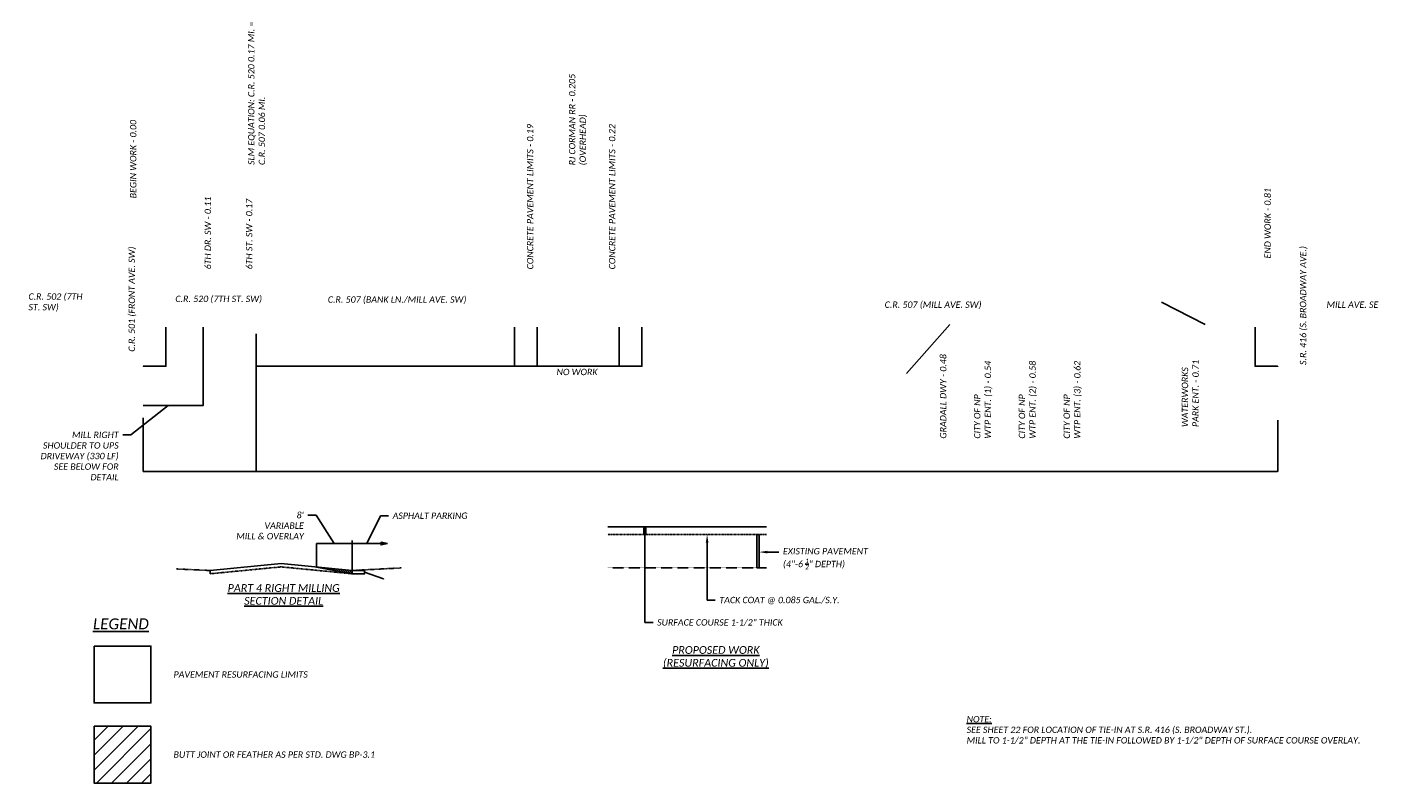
# Model space of a CAD drawing. Header units: feet. Extents: x 2255000 to 2274811, y 288595 to 315000.
# Tile 11 of 13: x 2267658 to 2270633, y 303491 to 305158. Entities that reach past the tile are written whole.
import ezdxf
from ezdxf import colors
from ezdxf.entities.mleader import LeaderData, LeaderLine
from ezdxf.math import Vec2, Vec3

# ---------------------------------------------------------------- set-up
doc = ezdxf.new("R2010")
doc.units = ezdxf.units.FT
doc.header["$MEASUREMENT"] = 0
doc.header["$PDMODE"] = 3
doc.header["$PDSIZE"] = 1
for name, pattern in [('2', [0.1, 0.06, -0.04]), ('DASHED', [0.75, 0.5, -0.25]), ('OhDOT_USTN3', [0.22, 0.165, -0.055])]:
    doc.linetypes.add(name, pattern=pattern)
for name, color, linetype in [('PV_P_Hatch', 14, 'Continuous'), ('SH_Border', 7, 'Continuous'), ('SH_Data', 7, 'Continuous'), ('SH_Text', 7, 'Continuous'), ('SH_TextM', 7, 'Continuous'), ('XS_P_Pavt_Surface', 251, 'Continuous'), ('XS_X_Pavt', 133, 'OhDOT_USTN3')]:
    doc.layers.add(name, color=color, linetype=linetype)
doc.styles.add('Slanted Normal (0.14) Font 31', font='calibrii.ttf', dxfattribs={"height": 0.14})
doc.styles.add('Slanted Sub-Title (0.17) Font 31', font='calibrii.ttf', dxfattribs={"height": 0.17})
doc.styles.add('Slanted-Normal', font='calibrii.ttf', dxfattribs={"height": 0.14})
doc.dimstyles.new('Dec-1  Slanted', dxfattribs={"dimtxt": 0.14, "dimasz": 0.14, "dimexe": 0.07, "dimexo": 0.07, "dimgap": 0.07, "dimtad": 1, "dimdec": 1, "dimzin": 3, "dimdsep": 46, "dimtxsty": 'Slanted-Normal', "dimblk": 'Dim1', "dimcen": 0, "dimclrd": 95, "dimclre": 95, "dimclrt": 7, "dimaunit": 1, "dimadec": 3, "dimazin": 3, "dimtfac": 1, "dimtdec": 1, "dimtix": 1, "dimtofl": 0, "dimtmove": 1, "dimatfit": 3, "dimldrblk": 'Dim1', "dimfxl": 1, "dimtolj": 1, "dimtzin": 0, "dimlwd": -1, "dimlwe": -1, "dimarcsym": 0})

# ---------------------------------------------------------------- blocks, each defined once
blk = doc.blocks.new('Dim1')
h = blk.add_hatch(color=4)
h.dxf.hatch_style = 1
h.paths.add_polyline_path([(0, 0), (-1, -0.2), (-1, 0.2)])
at = {"color": 4}
blk.add_lwpolyline([(0, 0), (-1, -0.2), (-1, 0.2), (0, 0)], dxfattribs=at)
blk = doc.blocks.new('*D1020')
at = {"layer": 'Defpoints', "color": 0, "transparency": 16777216}
for p in [(2268163.7, 304481.4), (2267914.7, 304296.6), (2268163.7, 304178.4)]:
    blk.add_point(p, dxfattribs=at)
at = {"layer": 'SH_TextM', "color": 95, "linetype": 'Continuous', "transparency": 16777216}
for p, q in [((2268163.7, 304481.3), (2268163.7, 304178.3)), ((2267914.7, 304296.5), (2267914.7, 304178.3)), ((2267914.8, 304178.4), (2268163.5, 304178.4))]:
    blk.add_line(p, q, dxfattribs=at)
at = {"layer": 'SH_TextM', "color": 95, "transparency": 16777216, "xscale": 0.14, "yscale": 0.14, "zscale": 0.14, "rotation": 180}
blk.add_blockref('Dim1', (2267914.7, 304178.4), dxfattribs=at)
at = {"layer": 'SH_TextM', "color": 95, "transparency": 16777216, "xscale": 0.14, "yscale": 0.14, "zscale": 0.14}
blk.add_blockref('Dim1', (2268163.7, 304178.4), dxfattribs=at)
at = {"layer": 'SH_TextM', "color": 7, "transparency": 16777216, "insert": (2268039.2, 304178.7), "char_height": 0.14, "attachment_point": 5, "style": 'Slanted-Normal'}
blk.add_mtext('\\A1;PART 4\\P(01/S<2/05)', dxfattribs=at)
blk = doc.blocks.new('*D1021')
at = {"layer": 'Defpoints', "color": 0, "transparency": 16777216}
for p in [(2268163.7, 304481.4), (2270414.7, 304291.2), (2270414.7, 304178.4)]:
    blk.add_point(p, dxfattribs=at)
at = {"layer": 'SH_TextM', "color": 95, "linetype": 'Continuous', "transparency": 16777216}
for p, q in [((2268163.7, 304481.3), (2268163.7, 304178.3)), ((2270414.7, 304291.1), (2270414.7, 304178.3)), ((2268163.8, 304178.4), (2270414.5, 304178.4))]:
    blk.add_line(p, q, dxfattribs=at)
at = {"layer": 'SH_TextM', "color": 95, "transparency": 16777216, "xscale": 0.14, "yscale": 0.14, "zscale": 0.14, "rotation": 180}
blk.add_blockref('Dim1', (2268163.7, 304178.4), dxfattribs=at)
at = {"layer": 'SH_TextM', "color": 95, "transparency": 16777216, "xscale": 0.14, "yscale": 0.14, "zscale": 0.14}
blk.add_blockref('Dim1', (2270414.7, 304178.4), dxfattribs=at)
at = {"layer": 'SH_TextM', "color": 7, "transparency": 16777216, "insert": (2269289.2, 304178.7), "char_height": 0.14, "attachment_point": 5, "style": 'Slanted-Normal'}
blk.add_mtext('\\A1;PART 5\\P(01/S<2/05)', dxfattribs=at)
blk = doc.blocks.new('*D1015')
at = {"layer": 'Defpoints', "color": 0, "transparency": 16777216}
for p in [(2268732.9, 304496), (2268782.9, 304496), (2268782.9, 304410)]:
    blk.add_point(p, dxfattribs=at)
at = {"layer": 'SH_TextM', "color": 95, "linetype": 'Continuous', "transparency": 16777216}
for p, q in [((2268732.9, 304496), (2268732.9, 304409.9)), ((2268782.9, 304496), (2268782.9, 304409.9)), ((2268733.1, 304410), (2268782.8, 304410))]:
    blk.add_line(p, q, dxfattribs=at)
at = {"layer": 'SH_TextM', "color": 95, "transparency": 16777216, "xscale": 0.14, "yscale": 0.14, "zscale": 0.14, "rotation": 180}
blk.add_blockref('Dim1', (2268732.9, 304410), dxfattribs=at)
at = {"layer": 'SH_TextM', "color": 95, "transparency": 16777216, "xscale": 0.14, "yscale": 0.14, "zscale": 0.14}
blk.add_blockref('Dim1', (2268782.9, 304410), dxfattribs=at)
at = {"layer": 'SH_TextM', "color": 7, "transparency": 16777216, "insert": (2268757.9, 304410.1), "char_height": 0.14, "attachment_point": 5, "style": 'Slanted-Normal'}
blk.add_mtext("\\A1;25'", dxfattribs=at)
blk = doc.blocks.new('*D1016')
at = {"layer": 'Defpoints', "color": 0, "transparency": 16777216}
for p in [(2268963.6, 304496), (2269013.6, 304496), (2269013.6, 304410)]:
    blk.add_point(p, dxfattribs=at)
at = {"layer": 'SH_TextM', "color": 95, "linetype": 'Continuous', "transparency": 16777216}
for p, q in [((2268963.6, 304496), (2268963.6, 304409.9)), ((2269013.6, 304496), (2269013.6, 304409.9)), ((2268963.7, 304410), (2269013.5, 304410))]:
    blk.add_line(p, q, dxfattribs=at)
at = {"layer": 'SH_TextM', "color": 95, "transparency": 16777216, "xscale": 0.14, "yscale": 0.14, "zscale": 0.14, "rotation": 180}
blk.add_blockref('Dim1', (2268963.6, 304410), dxfattribs=at)
at = {"layer": 'SH_TextM', "color": 95, "transparency": 16777216, "xscale": 0.14, "yscale": 0.14, "zscale": 0.14}
blk.add_blockref('Dim1', (2269013.6, 304410), dxfattribs=at)
at = {"layer": 'SH_TextM', "color": 7, "transparency": 16777216, "insert": (2268988.6, 304410.1), "char_height": 0.14, "attachment_point": 5, "style": 'Slanted-Normal'}
blk.add_mtext("\\A1;25'", dxfattribs=at)
blk = doc.blocks.new('*D1017')
at = {"layer": 'Defpoints', "color": 0, "transparency": 16777216}
for p in [(2268782.9, 304496), (2268963.6, 304496), (2268963.6, 304410)]:
    blk.add_point(p, dxfattribs=at)
at = {"layer": 'SH_TextM', "color": 95, "linetype": 'Continuous', "transparency": 16777216}
for p, q in [((2268782.9, 304496), (2268782.9, 304409.9)), ((2268963.6, 304496), (2268963.6, 304409.9)), ((2268783.1, 304410), (2268963.5, 304410))]:
    blk.add_line(p, q, dxfattribs=at)
at = {"layer": 'SH_TextM', "color": 95, "transparency": 16777216, "xscale": 0.14, "yscale": 0.14, "zscale": 0.14, "rotation": 180}
blk.add_blockref('Dim1', (2268782.9, 304410), dxfattribs=at)
at = {"layer": 'SH_TextM', "color": 95, "transparency": 16777216, "xscale": 0.14, "yscale": 0.14, "zscale": 0.14}
blk.add_blockref('Dim1', (2268963.6, 304410), dxfattribs=at)
at = {"layer": 'SH_TextM', "color": 7, "transparency": 16777216, "insert": (2268873.3, 304410.1), "char_height": 0.14, "attachment_point": 5, "style": 'Slanted-Normal', "bg_fill": 3, "box_fill_scale": 1.25, "bg_fill_color": 256, "bg_fill_true_color": 13158600, "bg_fill_transparency": 0}
blk.add_mtext("\\A1;118'", dxfattribs=at)
blk = doc.blocks.new('*D1018')
at = {"layer": 'Defpoints', "color": 0, "transparency": 16777216}
for p in [(2267914.7, 304496), (2267964.7, 304496), (2267964.7, 304410)]:
    blk.add_point(p, dxfattribs=at)
at = {"layer": 'SH_TextM', "color": 95, "linetype": 'Continuous', "transparency": 16777216}
for p, q in [((2267964.7, 304496), (2267964.7, 304409.9)), ((2267914.8, 304410), (2267964.5, 304410))]:
    blk.add_line(p, q, dxfattribs=at)
at = {"layer": 'SH_TextM', "color": 95, "transparency": 16777216, "xscale": 0.14, "yscale": 0.14, "zscale": 0.14, "rotation": 180}
blk.add_blockref('Dim1', (2267914.7, 304410), dxfattribs=at)
at = {"layer": 'SH_TextM', "color": 95, "transparency": 16777216, "xscale": 0.14, "yscale": 0.14, "zscale": 0.14}
blk.add_blockref('Dim1', (2267964.7, 304410), dxfattribs=at)
at = {"layer": 'SH_TextM', "color": 7, "transparency": 16777216, "insert": (2267939.7, 304410.1), "char_height": 0.14, "attachment_point": 5, "style": 'Slanted-Normal'}
blk.add_mtext("\\A1;25'", dxfattribs=at)
blk = doc.blocks.new('_None')
blk = doc.blocks.new('*D1019')
at = {"layer": 'Defpoints', "color": 0, "transparency": 16777216}
for p in [(2270364.7, 304496), (2270414.7, 304496), (2270414.7, 304410)]:
    blk.add_point(p, dxfattribs=at)
at = {"layer": 'SH_TextM', "color": 95, "linetype": 'Continuous', "transparency": 16777216}
for p, q in [((2270364.7, 304496), (2270364.7, 304409.9)), ((2270364.8, 304410), (2270414.5, 304410))]:
    blk.add_line(p, q, dxfattribs=at)
at = {"layer": 'SH_TextM', "color": 95, "transparency": 16777216, "xscale": 0.14, "yscale": 0.14, "zscale": 0.14, "rotation": 180}
blk.add_blockref('Dim1', (2270364.7, 304410), dxfattribs=at)
at = {"layer": 'SH_TextM', "color": 95, "transparency": 16777216, "xscale": 0.14, "yscale": 0.14, "zscale": 0.14}
blk.add_blockref('Dim1', (2270414.7, 304410), dxfattribs=at)
at = {"layer": 'SH_TextM', "color": 7, "transparency": 16777216, "insert": (2270389.7, 304410.1), "char_height": 0.14, "attachment_point": 5, "style": 'Slanted-Normal'}
blk.add_mtext("\\A1;25'", dxfattribs=at)
blk = doc.blocks.new('*D1011')
at = {"layer": 'Defpoints', "color": 0, "transparency": 16777216}
for p in [(2268374.8, 304019.3), (2268296.7, 303967.5), (2268374.8, 303959.9)]:
    blk.add_point(p, dxfattribs=at)
at = {"layer": 'SH_TextM', "color": 95, "linetype": 'Continuous', "transparency": 16777216}
for p, q in [((2268296.7, 303967.6), (2268296.7, 304019.3)), ((2268296.8, 304019.3), (2268374.6, 304019.3)), ((2268374.8, 303960), (2268374.8, 304019.3))]:
    blk.add_line(p, q, dxfattribs=at)
at = {"layer": 'SH_TextM', "color": 95, "transparency": 16777216, "xscale": 0.14, "yscale": 0.14, "zscale": 0.14, "rotation": 180}
blk.add_blockref('Dim1', (2268296.7, 304019.3), dxfattribs=at)
at = {"layer": 'SH_TextM', "color": 95, "transparency": 16777216, "xscale": 0.14, "yscale": 0.14, "zscale": 0.14}
blk.add_blockref('Dim1', (2268374.8, 304019.3), dxfattribs=at)
blk = doc.blocks.new('*D1012')
at = {"layer": 'Defpoints', "color": 0, "transparency": 16777216}
for p in [(2268047, 304496), (2267914.7, 304410), (2268047, 304323.9)]:
    blk.add_point(p, dxfattribs=at)
at = {"layer": 'SH_TextM', "color": 95, "linetype": 'Continuous', "transparency": 16777216}
for p, q in [((2268047, 304496), (2268047, 304323.8)), ((2267914.8, 304323.9), (2268046.8, 304323.9))]:
    blk.add_line(p, q, dxfattribs=at)
at = {"layer": 'SH_TextM', "color": 95, "transparency": 16777216, "xscale": 0.14, "yscale": 0.14, "zscale": 0.14, "rotation": 180}
blk.add_blockref('Dim1', (2267914.7, 304323.9), dxfattribs=at)
at = {"layer": 'SH_TextM', "color": 95, "transparency": 16777216, "xscale": 0.14, "yscale": 0.14, "zscale": 0.14}
blk.add_blockref('Dim1', (2268047, 304323.9), dxfattribs=at)
blk = doc.blocks.new('*D1013')
at = {"layer": 'Defpoints', "color": 0, "transparency": 16777216}
for p in [(2268732.9, 304496), (2268163.7, 304481.4), (2268732.9, 304410)]:
    blk.add_point(p, dxfattribs=at)
at = {"layer": 'SH_TextM', "color": 95, "linetype": 'Continuous', "transparency": 16777216}
for p, q in [((2268732.9, 304496), (2268732.9, 304409.9)), ((2268163.8, 304410), (2268732.8, 304410))]:
    blk.add_line(p, q, dxfattribs=at)
at = {"layer": 'SH_TextM', "color": 95, "transparency": 16777216, "xscale": 0.14, "yscale": 0.14, "zscale": 0.14, "rotation": 180}
blk.add_blockref('Dim1', (2268163.7, 304410), dxfattribs=at)
at = {"layer": 'SH_TextM', "color": 95, "transparency": 16777216, "xscale": 0.14, "yscale": 0.14, "zscale": 0.14}
blk.add_blockref('Dim1', (2268732.9, 304410), dxfattribs=at)
at = {"layer": 'SH_TextM', "color": 7, "transparency": 16777216, "insert": (2268448.3, 304410.1), "char_height": 0.14, "attachment_point": 5, "style": 'Slanted-Normal'}
blk.add_mtext('\\A1;NO EXTRA FOR DRIVEWAYS/ PARKING LOTS', dxfattribs=at)
blk = doc.blocks.new('*D1014')
at = {"layer": 'Defpoints', "color": 0, "transparency": 16777216}
for p in [(2268374.8, 303959.9), (2268374.8, 303952.7), (2268402.5, 303952.7)]:
    blk.add_point(p, dxfattribs=at)
at = {"layer": 'SH_TextM', "color": 95, "linetype": 'Continuous', "transparency": 16777216}
for p, q in [((2268374.8, 303959.9), (2268402.6, 303959.9)), ((2268374.8, 303952.7), (2268402.6, 303952.7)), ((2268402.5, 303959.8), (2268402.5, 303952.8)), ((2268402.5, 303956.3), (2268444, 303941.5)), ((2268444, 303941.5), (2268444, 303940.8))]:
    blk.add_line(p, q, dxfattribs=at)
at = {"layer": 'SH_TextM', "color": 95, "transparency": 16777216, "xscale": 0.14, "yscale": 0.14, "zscale": 0.14}
for p, rotation in [((2268402.5, 303959.9), 90), ((2268402.5, 303952.7), 270)]:
    blk.add_blockref('Dim1', p, dxfattribs=dict(at, rotation=rotation))
at = {"layer": 'SH_TextM', "color": 7, "transparency": 16777216, "insert": (2268443.9, 303941.2), "char_height": 0.14, "attachment_point": 5, "rotation": 90, "style": 'Slanted-Normal'}
blk.add_mtext('\\A1;1-1/2"', dxfattribs=at)

msp = doc.modelspace()

# ---------------------------------------------------------------- hatches: boundary and pattern name
at = {"layer": 'PV_P_Hatch'}
h = msp.add_hatch(dxfattribs=at)
h.set_pattern_fill('ANSI31', color=256, scale=187.49925)
h.set_pattern_definition([(45, (-3415491.501, -780476.102), (-16.57274889, 16.57274889), [])])
h.paths.add_polyline_path([(2267806.4398, 303491.4414), (2267931.4393, 303491.4414), (2267931.4393, 303616.4409), (2267806.4398, 303616.4409)])
at = {"layer": 'SH_Data', "transparency": 33554687}
h = msp.add_hatch(color=256, dxfattribs=at)
h.dxf.hatch_style = 1
h.paths.add_polyline_path([(2269022.5235, 304056.1305), (2269017.5235, 304056.1305), (2269017.5235, 304039.1306), (2269022.5235, 304039.1306)])
h = msp.add_hatch(color=256, dxfattribs=at)
h.dxf.hatch_style = 1
h.paths.add_polyline_path([(2269271.9697, 304039.1306), (2269266.9697, 304039.1306), (2269266.9697, 303966.1309), (2269271.9697, 303966.1309)])
at = {"layer": 'SH_Data'}
h = msp.add_hatch(dxfattribs=at)
h.set_pattern_fill('ANSI31', color=256, scale=24.9999)
h.set_pattern_definition([(45, (2265620.6754, 303421.1273), (-2.2097, 2.2097), [])])
h.paths.add_polyline_path([(2268296.6553, 303967.4925), (2268374.78, 303952.7037), (2268374.78, 303959.8961)])

# ---------------------------------------------------------------- linework, layer by layer
at = {"layer": 'SH_Border'}
for points in [[(2267806.4398, 303793.1252), (2267931.4393, 303793.1252), (2267931.4393, 303668.1257), (2267806.4398, 303668.1257)], [(2267806.4398, 303616.4409), (2267931.4393, 303616.4409), (2267931.4393, 303491.4414), (2267806.4398, 303491.4414)]]:
    msp.add_lwpolyline(points, close=True, dxfattribs=at)
at = {"layer": 'SH_Data', "linetype": '2'}
for p, q in [((2268062.2812, 303959.8961), (2267988.1755, 303963.3033)), ((2268374.78, 303959.8961), (2268484.0791, 303965.6219))]:
    msp.add_line(p, q, dxfattribs=at)
at = {"layer": 'SH_Data', "linetype": 'DASHED'}
msp.add_line((2268938.0841, 303966.1309), (2269288.0825, 303966.1309), dxfattribs=at)
at = {"layer": 'SH_Data'}
for points in [[(2269017.5235, 304056.1305), (2269022.5235, 304056.1305), (2269022.5235, 304039.1306), (2269017.5235, 304039.1306)], [(2269266.9697, 304039.1306), (2269271.9697, 304039.1306), (2269271.9697, 303966.1309), (2269266.9697, 303966.1309)]]:
    msp.add_lwpolyline(points, close=True, dxfattribs=at)
for points in [[(2268374.78, 303959.8961), (2268218.5306, 303975.0889), (2268062.2812, 303959.8961)], [(2268062.2812, 303959.8961), (2268062.2812, 303952.7037)], [(2268296.6553, 303967.4925), (2268374.78, 303952.7037)], [(2268374.78, 303959.8961), (2268374.78, 303952.7037)]]:
    msp.add_lwpolyline(points, dxfattribs=at)
at = {"layer": 'SH_Data', "linetype": '2'}
msp.add_lwpolyline([(2268374.78, 303952.7037), (2268218.5306, 303967.8965), (2268062.2812, 303952.7037)], dxfattribs=at)
at = {"layer": 'SH_TextM', "color": 95, "linetype": 'Continuous'}
for p, q in [((2268374.78, 303974.4925), (2268374.78, 304026.2701)), ((2268374.78, 304019.2701), (2268438.9047, 304019.2701))]:
    msp.add_line(p, q, dxfattribs=at)
at = {"layer": 'XS_P_Pavt_Surface'}
msp.add_line((2268938.0841, 304056.1305), (2269288.0825, 304056.1305), dxfattribs=at)
at = {"layer": 'XS_X_Pavt'}
msp.add_line((2268938.0841, 304039.1306), (2269288.0825, 304039.1306), dxfattribs=at)

# ---------------------------------------------------------------- block references
at = {"layer": 'SH_TextM', "color": 95, "xscale": 13.999944, "yscale": 13.999944, "zscale": 13.999944}
msp.add_blockref('Dim1', (2268452.9046, 304019.2701), dxfattribs=at)

# ---------------------------------------------------------------- texts
at = {"layer": 'SH_Border', "style": 'Slanted Sub-Title (0.17) Font 31'}
for s, width, gutter_width, heights, insert, char_height, attachment_point in [('{\\LPART 4 RIGHT MILLING SECTION DETAIL}', 283.217252, 502.0931, [87.2907], (2268224.0814, 303929.8339), 16.999926, 2), ('{\\LLEGEND}', 174.658948, 69.9997, [0], (2267803.8976, 303854.2463), 23.9999, 1), ('{\\LPROPOSED WORK\\P(RESURFACING ONLY)}', 414.385427, 502.0931, [87.2907], (2269176.4027, 303793.224), 16.999926, 2)]:
    msp.add_mtext_dynamic_manual_height_columns(s, width=width, gutter_width=gutter_width, heights=heights, dxfattribs=dict(at, insert=insert, char_height=char_height, attachment_point=attachment_point))
at = {"layer": 'SH_TextM', "char_height": 13.999944, "attachment_point": 1, "rotation": 90, "style": 'Slanted Normal (0.14) Font 31'}
for s, insert, width in [('SLM EQUATION: C.R. 520 0.17 MI. = \\PC.R. 507 0.06 MI.', (2268145.6808, 304853.8319), 545.64222), ('RJ CORMAN RR - 0.205\\P(OVERHEAD)', (2268852.7112, 304853.0421), 253.497389), ('BEGIN WORK - 0.00', (2267885.4382, 304780.2925), 203.962233), ('CONCRETE PAVEMENT LIMITS - 0.19', (2268760.1963, 304623.7), 418.893898), ('CONCRETE PAVEMENT LIMITS - 0.22', (2268940.8414, 304623.7), 440.574946), ('END WORK - 0.81', (2270385.4282, 304647.7103), 231.334956), ('6TH DR. SW - 0.11', (2268049.9728, 304623.6997), 358.186965), ('6TH ST. SW - 0.17', (2268140.9298, 304623.6997), 358.186965), ('C.R. 501 (FRONT AVE. SW)', (2267882.2538, 304442.2276), 268.166782), ('S.R. 416 (S. BROADWAY AVE.)', (2270463.4488, 304412.9532), 313.478303), ('GRADALL DWY - 0.48', (2269670.3925, 304250.5702), 358.186965), ('CITY OF NP \\PWTP ENT. (1) - 0.54', (2269745.4087, 304250.5702), 355.237245), ('CITY OF NP \\PWTP ENT. (2) - 0.58', (2269844.0226, 304250.5702), 355.237245), ('CITY OF NP \\PWTP ENT. (3) - 0.62', (2269942.6365, 304250.5702), 355.237245), ('WATERWORKS \\PPARK ENT. - 0.71', (2270203.2589, 304276.1167), 369.002613)]:
    msp.add_mtext(s, dxfattribs=dict(at, insert=insert, width=width))
at = {"layer": 'SH_TextM', "char_height": 13.999944}
for s, insert, width, attachment_point, style in [('C.R. 502 (7TH ST. SW)', (2267661.6874, 304570.8085), 133.032528, 1, 'Slanted-Normal'), ('MILL AVE. SE', (2270522.2874, 304552.9425), 138.532912, 1, 'Slanted-Normal'), ('PAVEMENT RESURFACING LIMITS', (2267981.4391, 303730.6255), 538.944031, 4, 'Slanted Normal (0.14) Font 31'), ('{\\LNOTE:\\P}SEE SHEET 22 FOR LOCATION OF TIE-IN AT S.R. 416 (S. BROADWAY ST.). \\PMILL TO 1-1/2" DEPTH AT THE TIE-IN FOLLOWED BY 1-1/2" DEPTH OF SURFACE COURSE OVERLAY.', (2269729.1101, 303608.3946), 900.997224, 4, 'Slanted Normal (0.14) Font 31'), ('BUTT JOINT OR FEATHER AS PER STD. DWG BP-3.1', (2267981.4391, 303553.9412), 538.944031, 4, 'Slanted Normal (0.14) Font 31')]:
    msp.add_mtext(s, dxfattribs=dict(at, insert=insert, width=width, attachment_point=attachment_point, style=style))
at = {"layer": 'SH_TextM', "char_height": 13.999944, "attachment_point": 1, "style": 'Slanted-Normal', "bg_fill": 3, "box_fill_scale": 1.5, "bg_fill_color": 256, "bg_fill_transparency": 0}
for s, insert, width in [('C.R. 520 (7TH ST. SW)', (2267985.415, 304565.7071), 194.264341), ('C.R. 507 (BANK LN./MILL AVE. SW)', (2268321.3638, 304564.1746), 333.250923), ('C.R. 507 (MILL AVE. SW)', (2269548.5111, 304552.9425), 253.552227)]:
    msp.add_mtext(s, dxfattribs=dict(at, insert=insert, width=width))

# ---------------------------------------------------------------- dimensions: what is measured, and where the dimension line sits
at = {"layer": 'SH_TextM'}
for base, p1, p2, text, override, picture, middle in [((2267964.6651, 304409.9694), (2267914.6653, 304496.0453), (2267964.6651, 304496.0453), "25'", {"dimlfac": -100, "dimpost": "'", "dimse1": 1}, '*D1018', (2267939.6652, 304410.1111)), ((2268046.9677, 304323.8936), (2267914.6653, 304409.9694), (2268046.9677, 304496.0453), ' ', {"dimlfac": -100, "dimpost": "'", "dimse1": 1}, '*D1012', (2267980.8165, 304323.8936)), ((2268732.9494, 304409.9694), (2268163.6827, 304481.3905), (2268732.9494, 304496.0453), 'NO EXTRA FOR DRIVEWAYS/ PARKING LOTS', {"dimlfac": -100, "dimpost": "'", "dimse1": 1}, '*D1013', (2268448.316, 304410.1337)), ((2268782.9492, 304409.9694), (2268732.9494, 304496.0453), (2268782.9492, 304496.0453), "25'", {"dimlfac": -100, "dimpost": "'"}, '*D1015', (2268757.9493, 304410.1111)), ((2269013.5941, 304409.9694), (2268963.5943, 304496.0453), (2269013.5941, 304496.0453), "25'", {"dimlfac": -100, "dimpost": "'"}, '*D1016', (2268988.5942, 304410.1111)), ((2270414.6553, 304409.9694), (2270364.6555, 304496.0453), (2270414.6553, 304496.0453), "25'", {"dimlfac": -100, "dimpost": "'", "dimse2": 1}, '*D1019', (2270389.6554, 304410.1111)), ((2268163.6827, 304178.4055), (2267914.6653, 304296.5824), (2268163.6827, 304481.3905), 'PART 4\\P(01/S<2/05)', {"dimlfac": -100, "dimpost": "'"}, '*D1020', (2268039.174, 304178.6899)), ((2270414.6553, 304178.4055), (2268163.6827, 304481.3905), (2270414.6553, 304291.1613), 'PART 5\\P(01/S<2/05)', {"dimlfac": -100, "dimpost": "'"}, '*D1021', (2269289.169, 304178.6899)), ((2268374.78, 304019.2701), (2268296.6553, 303967.4925), (2268374.78, 303959.8961), ' ', {"dimlfac": -100, "dimpost": "'"}, '*D1011', (2268335.7176, 304019.2701))]:
    dim = msp.add_linear_dim(base=base, p1=p1, p2=p2, text=text, dimstyle='Dec-1  Slanted', override=override, dxfattribs=at)
    dim.commit()
    dim.dimension.update_dxf_attribs({"geometry": picture, "text_midpoint": middle})
dim = msp.add_linear_dim(base=(2268402.4926, 303952.7037), p1=(2268374.78, 303959.8961), p2=(2268374.78, 303952.7037), angle=90, text='1-1/2"', dimstyle='Dec-1  Slanted', override={"dimpost": "'"}, dxfattribs=at)
dim.commit()
dim.dimension.update_dxf_attribs({"geometry": '*D1014', "text_midpoint": (2268444.026, 303941.4385), "dimtype": 160})

# ---------------------------------------------------------------- leaders
at = {"layer": 'SH_Text'}
ml = msp.add_multileader_mtext('Standard', dxfattribs=at)
ml.set_content('\\A1;MILL RIGHT SHOULDER TO UPS DRIVEWAY (330 LF) SEE BELOW FOR DETAIL', color=256, style='Slanted Normal (0.14) Font 31')
ml.set_leader_properties()
ml.set_arrow_properties(name='NONE')
ml.build(insert=Vec2(0, 0))
ml.multileader.update_dxf_attribs({"dogleg_length": 0.18, "arrow_head_size": 17.9999})
ctx = ml.context
ctx.base_point, ctx.char_height, ctx.arrow_head_size, ctx.landing_gap_size, ctx.plane_origin = Vec3(2267679.4633, 304258.9083), 13.999939, 17.9999, 9, Vec3(2267586.6378, 304356.87)
ctx.text_align_type = 2
notes = []
notes.append((ctx, [(1, (1, 1, 0), (2267887.3932, 304258.9083), (-1, 0), 17.9999, [(0, [(2267969.3733, 304323.8936)], 0, [])])]))
ctx.mtext.insert, ctx.mtext.width, ctx.mtext.alignment, ctx.mtext.flow_direction = Vec3(2267860.3933, 304265.9406), 201.9209, 3, 5
ml = msp.add_multileader_mtext('Standard', dxfattribs=at)
ml.set_content("\\A1;8'\\PVARIABLE \\PMILL & OVERLAY", color=256, style='Slanted Normal (0.14) Font 31')
ml.set_leader_properties()
ml.set_arrow_properties(name='NONE')
ml.build(insert=Vec2(0, 0))
ml.multileader.update_dxf_attribs({"dogleg_length": 0.18, "arrow_head_size": 17.9999})
ctx = ml.context
ctx.base_point, ctx.char_height, ctx.arrow_head_size, ctx.landing_gap_size, ctx.plane_origin = Vec3(2268108.463, 304081.9736), 13.999939, 17.9999, 9, Vec3(2268018.9965, 304180.1833)
ctx.text_align_type = 2
notes.append((ctx, [(1, (1, 1, 0), (2268295.436, 304081.9736), (-1, 0), 17.9999, [(0, [(2268335.7176, 304019.2701)], 0, [])])]))
ctx.mtext.insert, ctx.mtext.width, ctx.mtext.alignment, ctx.mtext.flow_direction = Vec3(2268268.4361, 304089.0759), 163.880055, 3, 5
ml = msp.add_multileader_mtext('Standard', dxfattribs=at)
ml.set_content('\\A1;ASPHALT PARKING', color=256, style='Slanted Normal (0.14) Font 31')
ml.set_leader_properties()
ml.set_arrow_properties(name='NONE')
ml.build(insert=Vec2(0, 0))
ml.multileader.update_dxf_attribs({"dogleg_length": 0.18, "arrow_head_size": 17.9999})
ctx = ml.context
ctx.base_point, ctx.char_height, ctx.arrow_head_size, ctx.landing_gap_size, ctx.plane_origin = Vec3(2268455.1567, 304080.6324), 13.999939, 17.9999, 9, Vec3(2268437.2107, 304148.782)
notes.append((ctx, [(0, (1, 1, 0), (2268437.1568, 304080.6324), (1, 0), 17.9999, [(0, [(2268407.2516, 304019.2701)], 0, [])])]))
ctx.mtext.insert, ctx.mtext.flow_direction = Vec3(2268464.1566, 304087.7347), 5
ml = msp.add_multileader_mtext('Standard', dxfattribs=at)
ml.set_content('\\A1;SURFACE COURSE 1-1/2" THICK ', color=256, style='Slanted Normal (0.14) Font 31')
ml.set_leader_properties()
ml.set_arrow_properties(name='NONE')
ml.build(insert=Vec2(0, 0))
ml.multileader.update_dxf_attribs({"dogleg_length": 0.18, "arrow_head_size": 17.9999})
ctx = ml.context
ctx.base_point, ctx.char_height, ctx.arrow_head_size, ctx.landing_gap_size, ctx.plane_origin = Vec3(2269038.0234, 303845.5093), 13.999939, 17.9999, 9, Vec3(2269020.0235, 304016.1307)
notes.append((ctx, [(0, (1, 1, 0), (2269020.0235, 303845.5093), (1, 0), 17.9999, [(0, [(2269020.0235, 304056.1305)], 0, [])])]))
ctx.mtext.insert, ctx.mtext.flow_direction = Vec3(2269047.0234, 303852.5093), 5
ml = msp.add_multileader_mtext('Standard', dxfattribs=at)
ml.set_content('\\A1;TACK COAT @ 0.085 GAL./S.Y. ', color=256, style='Slanted Normal (0.14) Font 31')
ml.set_leader_properties()
ml.build(insert=Vec2(0, 0))
ml.multileader.update_dxf_attribs({"dogleg_length": 0.18, "arrow_head_size": 17.9999})
ctx = ml.context
ctx.base_point, ctx.char_height, ctx.arrow_head_size, ctx.landing_gap_size, ctx.plane_origin = Vec3(2269175.1855, 303894.8375), 13.999939, 17.9999, 9, Vec3(2269157.1856, 303946.131)
notes.append((ctx, [(0, (1, 1, 0), (2269157.1856, 303894.8375), (1, 0), 17.9999, [(0, [(2269157.1856, 304039.1306)], 0, [])])]))
ctx.mtext.insert, ctx.mtext.flow_direction = Vec3(2269184.1854, 303901.8375), 5
ml = msp.add_multileader_mtext('Standard', dxfattribs=at)
ml.set_content('\\A1;EXISTING PAVEMENT \\P(4"-6 {\\H0.7x;\\S1/2;}" DEPTH)', color=256, style='Slanted Normal (0.14) Font 31')
ml.set_leader_properties()
ml.build(insert=Vec2(0, 0))
ml.multileader.update_dxf_attribs({"dogleg_length": 0.18, "arrow_head_size": 17.9999})
ctx = ml.context
ctx.base_point, ctx.char_height, ctx.arrow_head_size, ctx.landing_gap_size, ctx.plane_origin = Vec3(2269315.326, 304000.4773), 13.999939, 17.9999, 9, Vec3(2269271.9697, 304000.2865)
notes.append((ctx, [(0, (1, 1, 0), (2269297.326, 304000.4773), (1, 0), 17.9999, [(0, [(2269271.9697, 304000.4773)], 0, [])])]))
ctx.mtext.insert, ctx.mtext.width, ctx.mtext.flow_direction = Vec3(2269324.3259, 304009.335), 203.8479, 5
at = {"layer": 'SH_TextM'}
ml = msp.add_multileader_mtext('Standard', dxfattribs=at)
ml.set_content('LOCATION OF PAVEMENT CORE (470-490 MILL AVE)', color=256, style='Slanted Normal (0.14) Font 31')
ml.set_leader_properties(color=9)
ml.build(insert=Vec2(0, 0))
ml.multileader.update_dxf_attribs({"text_right_attachment_type": 3, "dogleg_length": 0.15, "arrow_head_size": 0.14})
ctx = ml.context
ctx.base_point, ctx.char_height, ctx.arrow_head_size, ctx.landing_gap_size, ctx.plane_origin = Vec3(2270153.6802, 304551.3053), 0.14, 0.14, 0.07, Vec3(2270029.9061, 304304.8765)
ctx.right_attachment, ctx.text_align_type = 3, 2
notes.append((ctx, [(0, (1, 1, 0), (2270158.5949, 304551.2925), (-1, 0), 0.15, [(0, [(2270254.5761, 304502.1188)], 0, [])])]))
ctx.mtext.insert, ctx.mtext.width, ctx.mtext.defined_height, ctx.mtext.alignment, ctx.mtext.flow_direction = Vec3(2270158.3749, 304551.3939), 332.180875, 199.3989, 3, 5
ml = msp.add_multileader_mtext('Standard', dxfattribs=at)
ml.set_content('LOCATION OF PAVEMENT CORE\\P(406 MILL AVE)', color=256, style='Slanted Normal (0.14) Font 31')
ml.set_leader_properties(color=9)
ml.build(insert=Vec2(0, 0))
ml.multileader.update_dxf_attribs({"text_right_attachment_type": 3, "dogleg_length": 0.15, "arrow_head_size": 0.14})
ctx = ml.context
ctx.base_point, ctx.char_height, ctx.arrow_head_size, ctx.landing_gap_size, ctx.plane_origin = Vec3(2269593.4369, 304394.6112), 0.14, 0.14, 0.07, Vec3(2269467.8646, 304304.8765)
ctx.right_attachment, ctx.text_align_type = 3, 2
notes.append((ctx, [(0, (1, 1, 0), (2269596.5534, 304394.3636), (-1, 0), 0.15, [(0, [(2269692.5346, 304502.1188)], 0, [])])]))
ctx.mtext.insert, ctx.mtext.width, ctx.mtext.alignment, ctx.mtext.flow_direction = Vec3(2269596.3334, 304394.6997), 168.364473, 3, 5
for ctx, leaders in notes:
    for number, flags, end, landing, length, lines in leaders:
        leader = LeaderData()
        leader.index, (leader.has_last_leader_line, leader.has_dogleg_vector, leader.attachment_direction) = number, flags
        leader.last_leader_point, leader.dogleg_vector, leader.dogleg_length = Vec3(end), Vec3(landing), length
        for number, points, colour, breaks in lines:
            line = LeaderLine()
            line.index, line.vertices, line.color, line.breaks = number, Vec3.list(points), colors.encode_raw_color(colour), breaks
            leader.lines.append(line)
        ctx.leaders.append(leader)

# ---------------------------------------------------------------- next in the draw order: dimensions: what is measured, and where the dimension line sits
dim = msp.add_linear_dim(base=(2268963.5943, 304409.9694), p1=(2268782.9492, 304496.0453), p2=(2268963.5943, 304496.0453), text="118'", dimstyle='Dec-1  Slanted', override={"dimlfac": -100, "dimpost": "'", "dimtfill": 1}, dxfattribs=at)
dim.commit()
dim.dimension.update_dxf_attribs({"geometry": '*D1017', "text_midpoint": (2268873.2717, 304410.1111)})

# ---------------------------------------------------------------- next in the draw order: texts
at = {"layer": 'SH_TextM', "insert": (2268825.4927, 304404.548), "char_height": 13.99994, "width": 89.882213, "attachment_point": 1, "style": 'Slanted-Normal', "bg_fill": 3, "box_fill_scale": 1.1, "bg_fill_color": 256, "bg_fill_transparency": 0}
msp.add_mtext('NO WORK', dxfattribs=at)

doc.saveas('drawing.dxf')
